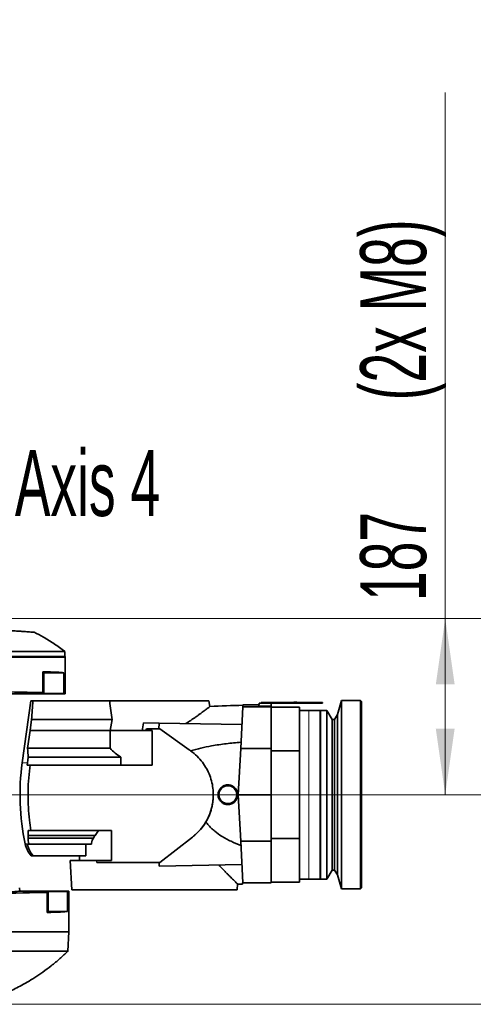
# Model space of a CAD drawing. Header units: millimetres. Extents: x 0 to 12115, y 0 to 8400.
# Tile 76 of 124: x 8665 to 9147, y 1209 to 2255. Entities that reach past the tile are written whole.
import ezdxf

# ---------------------------------------------------------------- set-up
doc = ezdxf.new("R2010")
doc.units = ezdxf.units.MM
doc.header["$LTSCALE"] = 20
doc.linetypes.add('CENTERX2', pattern=[20.32, 12.7, -2.54, 2.54, -2.54])
doc.layers.add('SVART_TEXT', color=7, linetype='Continuous')
doc.styles.add('SLDTEXTSTYLE0', font='TXT', dxfattribs={"width": 0.605})
doc.dimstyles.new('SLDDIMSTYLE0', dxfattribs={"dimtxt": 70, "dimasz": 70, "dimexe": 0, "dimexo": 0.0625, "dimgap": 17.5, "dimtad": 1, "dimdec": 1, "dimrnd": 1e-09, "dimzin": 12, "dimdsep": 46, "dimtxsty": 'SLDTEXTSTYLE0', "dimsah": 1, "dimcen": 0.09, "dimadec": 0, "dimazin": 3, "dimtfac": 1, "dimtofl": 0, "dimtmove": 0, "dimatfit": 3, "dimfxl": 1, "dimfrac": 2, "dimtolj": 1, "dimtzin": 12, "dimarcsym": 0})

# ---------------------------------------------------------------- blocks, each defined once
blk = doc.blocks.new('_D_78')
at = {"color": 7, "linetype": 'Continuous', "lineweight": 0}
for p, q in [((9298.1, 1431.9), (9298.1, 2254.6)), ((6999.6, 1431.9), (9328.1, 1431.9)), ((9298.1, 1431.9), (9298.1, 1209.4)), ((8474.1, 1209.4), (9328.1, 1209.4))]:
    blk.add_line(p, q, dxfattribs=at)
at = {"color": 7, "linetype": 'Continuous', "lineweight": 18}
for points in [[(9298.1, 1431.9), (9288.1, 1361.9), (9308.1, 1361.9)], [(9298.1, 1209.4), (9308.1, 1279.4), (9288.1, 1279.4)]]:
    blk.add_solid(points, dxfattribs=at)
at = {"color": 7, "linetype": 'Continuous', "lineweight": 18, "char_height": 70, "attachment_point": 1, "rotation": 90, "style": 'SLDTEXTSTYLE0'}
for s, insert in [('(2x M8)', (9207.8, 1927.8)), ('222,5', (9207.8, 1634.6))]:
    blk.add_mtext(s, dxfattribs=dict(at, insert=insert))
blk = doc.blocks.new('_D_79')
at = {"color": 7, "linetype": 'Continuous', "lineweight": 0}
for p, q in [((9116.9, 1618.9), (9116.9, 2177.4)), ((8490.1, 1618.9), (9146.9, 1618.9)), ((9116.9, 1431.9), (9116.9, 1618.9)), ((6999.6, 1431.9), (9146.9, 1431.9))]:
    blk.add_line(p, q, dxfattribs=at)
at = {"color": 7, "linetype": 'Continuous', "lineweight": 18}
for points in [[(9116.9, 1618.9), (9106.9, 1548.9), (9126.9, 1548.9)], [(9116.9, 1431.9), (9126.9, 1501.9), (9106.9, 1501.9)]]:
    blk.add_solid(points, dxfattribs=at)
at = {"color": 7, "linetype": 'Continuous', "lineweight": 18, "char_height": 70, "attachment_point": 1, "rotation": 90, "style": 'SLDTEXTSTYLE0'}
for s, insert in [('(2x M8)', (9026.6, 1850.6)), ('187', (9026.6, 1637.6))]:
    blk.add_mtext(s, dxfattribs=dict(at, insert=insert))
blk = doc.blocks.new('_D_80')
at = {"color": 7, "linetype": 'Continuous', "lineweight": 0}
for p, q in [((8490.1, 1618.9), (9468.1, 1618.9)), ((9438.1, 1618.9), (9438.1, 1209.4)), ((8474.1, 1209.4), (9468.1, 1209.4))]:
    blk.add_line(p, q, dxfattribs=at)
at = {"color": 7, "linetype": 'Continuous', "lineweight": 18}
for points in [[(9438.1, 1618.9), (9428.1, 1548.9), (9448.1, 1548.9)], [(9438.1, 1209.4), (9448.1, 1279.4), (9428.1, 1279.4)]]:
    blk.add_solid(points, dxfattribs=at)
at = {"color": 7, "linetype": 'Continuous', "lineweight": 18, "insert": (9347.8, 1293.8), "char_height": 70, "attachment_point": 1, "rotation": 90, "style": 'SLDTEXTSTYLE0'}
blk.add_mtext('409,5', dxfattribs=at)
blk = doc.blocks.new('SW_SYMBOL_MOD_CL')
at = {"layer": 'SVART_TEXT', "color": 0, "char_height": 15515, "attachment_point": 5, "style": 'SLDTEXTSTYLE0'}
for s, insert in [('C', (8000, 12000)), ('L', (12000, 6000))]:
    blk.add_mtext(s, dxfattribs=dict(at, insert=insert))
blk = doc.blocks.new('SW_NOTE_0_14')
at = {"layer": 'SVART_TEXT', "color": 0, "xscale": 0.0045117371, "yscale": 0.0045117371, "zscale": 0.0045117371}
blk.add_blockref('SW_SYMBOL_MOD_CL', (11.6, -46.8), dxfattribs=at)
at = {"layer": 'SVART_TEXT', "color": 0, "insert": (128.7, 33.3), "char_height": 70, "attachment_point": 1, "style": 'SLDTEXTSTYLE0'}
blk.add_mtext('Axis 4', dxfattribs=at)

msp = doc.modelspace()

# ---------------------------------------------------------------- linework, layer by layer
at = {"color": 8, "linetype": 'Continuous', "lineweight": 18}
for p, q in [((8713.026624, 1578.90888), (8568.061545, 1578.90888)), ((8972.061545, 1431.90888), (8972.061545, 1521.40888)), ((8972.061545, 1342.40888), (8972.061545, 1431.90888)), ((8863.339931, 1404.140646), (8863.339931, 1404.228288)), ((8848.501632, 1386.875181), (8848.501632, 1386.961089))]:
    msp.add_line(p, q, dxfattribs=at)
at = {"color": 7, "linetype": 'Continuous', "lineweight": 35}
for p, q in [((8713.026624, 1578.90888), (8712.846135, 1584.077432)), ((8713.061545, 1577.90888), (8713.026624, 1578.90888)), ((8713.061545, 1577.90888), (8568.061545, 1577.90888)), ((8713.061545, 1538.90888), (8713.061545, 1577.90888)), ((8689.682544, 1562.437882), (8689.682544, 1540.286983)), ((8689.682544, 1562.437882), (8690.711545, 1561.40888)), ((8690.711545, 1561.40888), (8690.711545, 1539.257981)), ((8690.711545, 1561.40888), (8711.675611, 1561.40888)), ((8711.675611, 1539.257981), (8711.675611, 1561.40888)), ((8640.561545, 1538.90888), (8713.061545, 1538.90888)), ((8690.711545, 1539.257981), (8689.682544, 1540.286983)), ((8711.675611, 1539.257981), (8690.711545, 1539.257981)), ((8676.605878, 1531.40888), (8667.584272, 1465.908694)), ((8678.906566, 1531.40888), (8676.605878, 1531.40888)), ((8760.512312, 1531.40888), (8678.906566, 1531.40888)), ((8865.973382, 1531.40888), (8760.512312, 1531.40888)), ((8867.00647, 1525.549945), (8865.973382, 1531.40888)), ((8902.066488, 1527.40888), (8901.954036, 1525.263164)), ((8919.02571, 1527.40888), (8902.066488, 1527.40888)), ((8919.104322, 1528.90888), (8918.937408, 1525.72398)), ((8919.104322, 1528.90888), (8932.061545, 1528.90888)), ((8921.561545, 1528.90888), (8921.561545, 1529.90888)), ((8921.561545, 1529.90888), (8924.061545, 1529.90888)), ((8924.061545, 1529.90888), (8924.061545, 1528.90888)), ((8924.061545, 1529.90888), (8930.879876, 1529.90888)), ((8930.879876, 1528.90888), (8930.879876, 1529.90888)), ((8930.879876, 1529.90888), (8953.761545, 1529.90888)), ((8932.061545, 1525.72398), (8932.061545, 1528.90888)), ((8932.061545, 1528.90888), (8953.761545, 1528.90888)), ((8953.761545, 1528.90888), (8953.761545, 1529.90888)), ((8953.761545, 1529.90888), (8984.561545, 1529.90888)), ((8953.761545, 1528.90888), (8984.561545, 1528.90888)), ((8956.261545, 1530.00888), (8956.261545, 1529.90888)), ((8956.261545, 1530.00888), (8957.511545, 1530.00888)), ((8957.511545, 1530.00888), (8957.511545, 1529.90888)), ((8957.511545, 1530.00888), (8958.011545, 1530.00888)), ((8958.011545, 1530.00888), (8958.011545, 1529.90888)), ((8958.011545, 1530.00888), (8959.261545, 1530.00888)), ((8959.261545, 1530.00888), (8959.261545, 1529.90888)), ((8984.561545, 1528.90888), (8984.561545, 1529.90888)), ((8986.561545, 1529.90888), (8984.561545, 1529.90888)), ((8984.561545, 1528.90888), (8986.561545, 1528.90888)), ((8986.561545, 1528.90888), (8986.561545, 1529.90888)), ((9006.561545, 1531.90888), (9002.603847, 1517.138548)), ((9027.061545, 1531.90888), (9006.561545, 1531.90888)), ((9006.561545, 1531.90888), (9006.561545, 1431.90888)), ((9028.061545, 1530.90888), (9027.061545, 1531.90888)), ((9027.061545, 1431.90888), (9027.061545, 1531.90888)), ((9028.061545, 1530.90888), (9028.061545, 1431.90888)), ((8901.954036, 1525.263164), (8899.637124, 1481.053845)), ((8932.061545, 1525.263164), (8901.954036, 1525.263164)), ((8932.061545, 1525.72398), (8918.937408, 1525.72398)), ((8932.061545, 1525.72398), (8932.061545, 1525.263164)), ((8932.061545, 1525.263164), (8932.061545, 1481.053845)), ((8962.061545, 1524.90888), (8932.061545, 1524.90888)), ((8962.061545, 1524.90888), (8962.061545, 1478.459927)), ((8972.061545, 1521.40888), (8962.061545, 1521.40888)), ((8984.061545, 1521.40888), (8972.061545, 1521.40888)), ((8984.061545, 1521.40888), (8984.061545, 1431.585202)), ((8986.580306, 1521.40888), (8984.561545, 1521.40888)), ((8984.561545, 1521.40888), (8984.561545, 1431.90888)), ((8991.161545, 1521.40888), (8989.542105, 1521.40888)), ((8996.749781, 1511.90888), (8991.161545, 1521.40888)), ((8991.161545, 1521.40888), (8991.161545, 1431.90888)), ((9002.603847, 1517.138548), (8999.461545, 1511.90888)), ((9002.603847, 1517.138548), (9002.603847, 1431.90888)), ((8676.012773, 1499.90888), (8677.536482, 1511.575784)), ((8677.536482, 1511.575784), (8763.157125, 1511.575784)), ((8760.926627, 1499.90888), (8763.157125, 1511.575784)), ((8796.38919, 1508.199897), (8813.061545, 1507.90888)), ((8812.632255, 1501.90942), (8813.061545, 1507.90888)), ((8900.964125, 1506.374535), (8813.061545, 1507.90888)), ((8984.561545, 1511.90888), (8984.061545, 1511.90888)), ((8999.461545, 1511.90888), (8996.749781, 1511.90888)), ((8996.749781, 1511.90888), (8996.749781, 1431.90888)), ((8999.461545, 1511.90888), (8999.461545, 1431.90888)), ((8673.388421, 1481.145696), (8676.012773, 1499.90888)), ((8676.012773, 1499.90888), (8760.926627, 1499.90888)), ((8760.926627, 1481.145696), (8760.926627, 1499.90888)), ((8795.106423, 1499.90888), (8760.926627, 1499.90888)), ((8795.106423, 1499.90888), (8798.780134, 1499.90888)), ((8799.473195, 1501.916302), (8798.780134, 1499.90888)), ((8805.561545, 1499.90888), (8798.780134, 1499.90888)), ((8799.473195, 1501.916302), (8812.632255, 1501.90942)), ((8805.561545, 1499.90888), (8805.561545, 1463.408898)), ((8813.701245, 1501.911953), (8812.632255, 1501.90942)), ((8845.077904, 1479.44872), (8813.701245, 1501.911953)), ((8673.388421, 1481.145696), (8760.926627, 1481.145696)), ((8846.740412, 1478.260136), (8846.345921, 1478.542586)), ((8899.637124, 1481.053845), (8897.061545, 1431.90888)), ((8932.061545, 1481.053845), (8899.637124, 1481.053845)), ((8932.061545, 1481.053845), (8932.061545, 1431.90888)), ((8932.061545, 1478.459927), (8962.061545, 1478.459927)), ((8962.061545, 1478.459927), (8962.061545, 1385.357833)), ((8672.874421, 1463.408898), (8673.21244, 1465.908876)), ((8672.874421, 1463.408898), (8675.92337, 1463.408898)), ((8674.026086, 1471.681573), (8772.400636, 1471.681573)), ((8675.547628, 1460.408898), (8675.92337, 1463.408898)), ((8805.561545, 1463.408898), (8675.92337, 1463.408898)), ((8772.400636, 1471.681573), (8772.400636, 1463.408898)), ((8897.061545, 1431.90888), (8932.061545, 1431.90888)), ((8897.061545, 1431.90888), (8899.637124, 1382.763915)), ((8932.061545, 1431.90888), (8932.061545, 1382.763915)), ((8984.061545, 1431.585202), (8984.061545, 1342.40888)), ((8984.561545, 1431.90888), (8984.561545, 1342.40888)), ((8991.161545, 1431.90888), (8991.161545, 1342.40888)), ((8996.749781, 1431.90888), (8996.749781, 1351.90888)), ((8999.461545, 1431.90888), (8999.461545, 1351.90888)), ((9002.603847, 1431.90888), (9002.603847, 1346.679212)), ((9006.561545, 1431.90888), (9006.561545, 1331.90888)), ((9027.061545, 1331.90888), (9027.061545, 1431.90888)), ((9028.061545, 1431.90888), (9028.061545, 1332.90888)), ((8862.772258, 1403.147777), (8863.339931, 1404.140646)), ((8673.859351, 1393.90888), (8673.859351, 1388.575547)), ((8673.859351, 1393.90888), (8676.868983, 1393.90888)), ((8762.287707, 1393.90888), (8676.868983, 1393.90888)), ((8748.569949, 1393.90888), (8745.029587, 1388.575547)), ((8762.287707, 1361.90888), (8762.287707, 1393.90888)), ((8673.859351, 1388.575547), (8673.859344, 1385.918461)), ((8743.174166, 1385.918461), (8673.859344, 1385.918461)), ((8745.029587, 1388.575547), (8673.859351, 1388.575547)), ((8674.252237, 1381.586), (8674.579935, 1379.757471)), ((8674.652884, 1379.408898), (8674.579935, 1379.757471)), ((8813.747198, 1360.003593), (8848.501632, 1386.961089)), ((8813.747198, 1359.911225), (8848.501632, 1386.875181)), ((8932.061545, 1382.763915), (8899.637124, 1382.763915)), ((8899.637124, 1382.763915), (8901.961673, 1338.40888)), ((8962.061545, 1385.357833), (8932.061545, 1385.357833)), ((8932.061545, 1382.763915), (8932.061545, 1338.40888)), ((8962.061545, 1385.357833), (8962.061545, 1338.90888)), ((8673.578563, 1379.408898), (8672.876183, 1379.408898)), ((8674.502214, 1374.408898), (8672.876183, 1379.408898)), ((8674.216387, 1379.408898), (8673.578563, 1379.408898)), ((8674.216387, 1379.408898), (8674.652884, 1379.408898)), ((8674.502214, 1374.408898), (8676.743504, 1370.182298)), ((8741.204502, 1379.408898), (8674.652884, 1379.408898)), ((8679.180376, 1366.90888), (8676.743504, 1370.182298)), ((8735.068395, 1379.408898), (8735.068395, 1366.90888)), ((8677.088145, 1366.90888), (8679.180376, 1366.90888)), ((8735.068395, 1366.90888), (8679.180376, 1366.90888)), ((8718.646535, 1361.90888), (8720.271176, 1330.90888)), ((8718.646535, 1361.90888), (8746.660908, 1361.90888)), ((8728.561545, 1366.90888), (8728.561545, 1361.90888)), ((8746.811735, 1359.933885), (8746.660908, 1361.90888)), ((8746.660908, 1361.90888), (8762.287707, 1361.90888)), ((8746.811735, 1359.933885), (8813.747198, 1360.003593)), ((8813.061545, 1359.915465), (8813.061545, 1359.910065)), ((8813.061545, 1359.910065), (8813.747198, 1359.911225)), ((8813.061545, 1359.910065), (8813.061545, 1355.90888)), ((8813.747198, 1359.911225), (8813.747198, 1360.003593)), ((8900.940023, 1357.903122), (8813.061545, 1355.90888)), ((8984.061545, 1351.90888), (8984.561545, 1351.90888)), ((8991.161545, 1342.40888), (8996.749781, 1351.90888)), ((8996.749781, 1351.90888), (8999.461545, 1351.90888)), ((8999.461545, 1351.90888), (9002.603847, 1346.679212)), ((8901.561545, 1338.40888), (8901.961673, 1338.40888)), ((8901.561545, 1337.025693), (8901.561545, 1338.40888)), ((8901.961673, 1338.40888), (8932.061545, 1338.40888)), ((8932.061545, 1338.90888), (8962.061545, 1338.90888)), ((8962.061545, 1342.40888), (8972.061545, 1342.40888)), ((8972.061545, 1342.40888), (8984.061545, 1342.40888)), ((8984.561545, 1342.40888), (8991.161545, 1342.40888)), ((9002.603847, 1346.679212), (9006.561545, 1331.90888)), ((8665.134608, 1329.65888), (8664.561545, 1332.90888)), ((8717.061545, 1329.65888), (8665.134608, 1329.65888)), ((8695.061545, 1329.309779), (8693.970225, 1328.218458)), ((8693.970225, 1306.81756), (8693.970225, 1328.218458)), ((8715.798668, 1329.309779), (8695.061545, 1329.309779)), ((8695.061545, 1307.90888), (8695.061545, 1329.309779)), ((8715.798668, 1329.309779), (8715.798668, 1307.90888)), ((8717.061545, 1286.40888), (8717.061545, 1329.65888)), ((8720.271176, 1330.90888), (8895.851914, 1330.90888)), ((8895.851914, 1330.90888), (8896.18046, 1337.177912)), ((9006.561545, 1331.90888), (9027.061545, 1331.90888)), ((9027.061545, 1331.90888), (9028.061545, 1332.90888)), ((8695.061545, 1307.90888), (8693.970225, 1306.81756)), ((8715.798668, 1307.90888), (8695.061545, 1307.90888)), ((8717.061545, 1286.40888), (8558.061545, 1286.40888)), ((8716.236444, 1265.781073), (8716.956783, 1286.40888))]:
    msp.add_line(p, q, dxfattribs=at)
at = {"color": 7, "linetype": 'CENTERX2', "lineweight": 18}
msp.add_line((7955.231322, 1431.90888), (9133.467979, 1431.90888), dxfattribs=at)
at = {"color": 7, "linetype": 'Continuous', "lineweight": 35, "flags": 128}
for points in [[(8846.345921, 1478.542586), (8845.909164, 1478.854703), (8845.493536, 1479.151713), (8845.077904, 1479.44872)], [(8674.026086, 1471.681573), (8673.564797, 1468.408898), (8673.21244, 1465.908876)]]:
    msp.add_lwpolyline(points, dxfattribs=at)
at = {"color": 7, "linetype": 'Continuous', "lineweight": 35}
msp.add_circle((8886.061545, 1431.90888), 9.5, dxfattribs=at)
for centre, radius, start, end in [((8916.061545, 626.90888), 900, 90.892996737, 93.127127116), ((8915.261506, 1431.908876), 250, 172.183210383, 192.047161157), ((8699.296797, 1385.826233), 29.173454, 192.08609612, 220.424392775), ((8916.061545, 2236.90888), 900, 268.730678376, 269.076861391)]:
    msp.add_arc(centre, radius, start, end, dxfattribs=at)
for centre, major_axis, ratio, start_param, end_param in [((8568.061545, 1561.059779), (145, 0), 0.0174550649, 0.1383721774, 0.5757843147), ((8568.061545, 1538.90888), (145, 0), 0.0174550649, 0.5757843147, 1.5707963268), ((8568.061545, 1538.90888), (145, 0), 0.0174550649, 0, 0.1383721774), ((8915.261545, 1430.144132), (0, 567.356236), 0.4233886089, 1.3913495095, 1.4267706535), ((8808.061545, 1558.375226), (0, 119.392447), 0.4088243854, 1.7986252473, 1.9735790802), ((8781.471443, 1564.576166), (32.329199, 244.921703), 0.0919466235, 4.4573446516, 4.492279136), ((8915.261545, 1491.243285), (242.104334, 0), 0.954556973, 3.1852997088, 3.2263392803), ((8808.061545, 1521.368221), (63.466136, 0), 0.9464123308, 3.8753279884, 4.115721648), ((8808.061545, 1337.384853), (0, 84.000339), 0.9464247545, 0.9154793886, 0.9547917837), ((8808.066421, 1360.232813), (89.32717, 0.093028), 0.003616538, 3.9567734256, 4.7683338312), ((8558.061545, 1329.653128), (107.07357, 0), 0.0174551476, 3.7517074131, 6.2862631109), ((8558.061545, 1329.65888), (159, 0), 0.0174550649, 4.7123889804, 5.7374995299), ((8558.061545, 1329.65888), (159, 0), 0.0174550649, 6.157065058, 6.2831853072), ((8558.061545, 1308.257981), (159, 0), 0.0174550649, 5.7374995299, 6.157065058)]:
    msp.add_ellipse(centre, major_axis=major_axis, ratio=ratio, start_param=start_param, end_param=end_param, dxfattribs=at)
for points, knots in [([(8486.558214, 1617.90888), (8496.321079, 1617.226194), (8515.855156, 1615.860238), (8539.579231, 1614.201289), (8556.1503, 1613.042527), (8565.513962, 1612.387756), (8573.211051, 1611.849523), (8580.714295, 1611.324845), (8587.764047, 1610.831879), (8595.068178, 1610.321124), (8602.588107, 1609.79528), (8610.454062, 1609.245238), (8618.216512, 1608.702435), (8625.715814, 1608.178033), (8632.901612, 1607.675553), (8639.709468, 1607.199501), (8646.196414, 1606.74589), (8652.220437, 1606.324649), (8657.744404, 1605.938376), (8662.724338, 1605.590145), (8667.194427, 1605.277566), (8671.038196, 1605.008783), (8674.233154, 1604.78537), (8676.765739, 1604.608274), (8678.682505, 1604.474241), (8679.877905, 1604.39065), (8680.411555, 1604.353334), (8680.276945, 1604.362747), (8680.261429, 1604.363832)], [0, 0, 0, 0, 0.1206121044, 0.2413273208, 0.290677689, 0.3231644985, 0.3556606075, 0.3844862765, 0.413483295, 0.4403168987, 0.4724265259, 0.5047635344, 0.5373605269, 0.5704925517, 0.6025717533, 0.6349324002, 0.6675228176, 0.7006478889, 0.7327504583, 0.7650809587, 0.7977658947, 0.8309371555, 0.8627613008, 0.8948117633, 0.927102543, 0.959952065, 0.9953839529, 1, 1, 1, 1]), ([(8712.770195, 1584.116715), (8709.078298, 1586.827723), (8701.748846, 1592.209832), (8690.842498, 1598.919223), (8683.534568, 1602.6527), (8680.245282, 1604.333132)], [0, 0, 0, 0, 0.3581997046, 0.7111268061, 1, 1, 1, 1]), ([(8712.739517, 1584.07371), (8712.728445, 1584.073571), (8712.702604, 1584.073246), (8711.466281, 1584.073625), (8709.239797, 1584.073877), (8705.94056, 1584.071302), (8701.660451, 1584.073247), (8696.462457, 1584.069827), (8690.383476, 1584.070683), (8683.356403, 1584.06964), (8675.510609, 1584.067633), (8666.960476, 1584.069125), (8657.742629, 1584.06613), (8647.772279, 1584.067639), (8637.247234, 1584.066168), (8626.308392, 1584.066105), (8614.990633, 1584.066621), (8603.200875, 1584.06578), (8591.348753, 1584.067213), (8579.597676, 1584.066635), (8571.915042, 1584.067165), (8568.061545, 1584.067431)], [0, 0, 0, 0, 0.0395473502, 0.092290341, 0.1453995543, 0.1996637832, 0.2543271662, 0.3070691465, 0.3601773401, 0.414440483, 0.4691026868, 0.5218443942, 0.5749522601, 0.629215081, 0.6838769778, 0.7366196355, 0.7897285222, 0.8439924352, 0.8986554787, 0.94916706, 1, 1, 1, 1]), ([(8866.966515, 1525.542893), (8866.97656, 1525.550618), (8867.017833, 1525.582363), (8866.743463, 1525.371304), (8866.151839, 1524.917136), (8865.24899, 1524.226491), (8864.099168, 1523.35118), (8862.671101, 1522.270959), (8860.949027, 1520.978965), (8858.938244, 1519.48576), (8856.63277, 1517.795879), (8854.074962, 1515.94965), (8850.790768, 1513.626951), (8846.677997, 1510.785008), (8843.213227, 1508.540532), (8841.472613, 1507.412963)], [0, 0, 0, 0, 0.0242702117, 0.0997326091, 0.1758120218, 0.2453636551, 0.3153589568, 0.3866693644, 0.4583976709, 0.5337661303, 0.6095506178, 0.6865327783, 0.7638851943, 0.8813818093, 1, 1, 1, 1]), ([(8986.580306, 1521.408572), (8986.580234, 1521.40857), (8986.580056, 1521.408568), (8986.771084, 1521.405506), (8987.106073, 1521.401195), (8987.555321, 1521.397409), (8988.061384, 1521.395939), (8988.568771, 1521.39741), (8989.020782, 1521.401231), (8989.356598, 1521.405572), (8989.545048, 1521.408602), (8989.542931, 1521.408572), (8989.542105, 1521.40856)], [0, 0, 0, 0, 0.0712251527, 0.1778687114, 0.2847333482, 0.3920583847, 0.4998703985, 0.6079906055, 0.716120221, 0.8239547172, 0.9313027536, 1, 1, 1, 1]), ([(8846.345921, 1478.542586), (8850.044036, 1479.53949), (8857.451182, 1481.536238), (8870.122891, 1484.042803), (8884.296766, 1486.223294), (8894.749082, 1487.16823), (8899.98236, 1487.641341)], [0, 0, 0, 0, 0.2110637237, 0.4227503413, 0.7109820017, 1, 1, 1, 1]), ([(8863.339931, 1404.140646), (8864.567307, 1406.559787), (8866.422689, 1410.216721), (8868.207943, 1415.522714), (8869.280898, 1419.625324), (8870.033885, 1423.803394), (8870.48382, 1428.041962), (8870.615715, 1432.370211), (8870.357426, 1437.943527), (8869.296782, 1444.724113), (8866.944984, 1452.421532), (8863.534549, 1459.72343), (8859.038609, 1466.583172), (8853.509065, 1472.952999), (8849.012181, 1476.478897), (8846.740412, 1478.260136)], [0, 0, 0, 0, 0.0984645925, 0.1488455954, 0.1995892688, 0.2487239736, 0.2982311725, 0.3489445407, 0.4000873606, 0.4933542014, 0.5891873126, 0.6855842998, 0.7841585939, 0.8909596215, 1, 1, 1, 1]), ([(8675.547628, 1460.408898), (8675.055225, 1455.671395), (8674.07042, 1446.196389), (8673.929715, 1436.67138), (8673.859363, 1431.908876)], [0, 0, 0, 0, 0.5000000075, 1, 1, 1, 1]), ([(8878.668657, 1439.282643), (8877.921286, 1438.369908), (8876.426513, 1436.544403), (8875.493926, 1433.061344), (8875.692388, 1429.510245), (8877.072369, 1426.215134), (8879.459352, 1423.563088), (8882.592392, 1421.848871), (8886.110814, 1421.268931), (8889.616528, 1421.880828), (8892.726903, 1423.614226), (8895.097444, 1426.28616), (8896.44947, 1429.597834), (8896.627231, 1433.159776), (8895.625865, 1436.566885), (8893.561372, 1439.455832), (8890.649571, 1441.510901), (8887.205535, 1442.491427), (8883.648219, 1442.263158), (8880.700352, 1441.069154), (8879.245986, 1439.7903), (8878.668657, 1439.282643)], [0, 0, 0, 0, 0.0536575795, 0.1073173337, 0.1609062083, 0.2144393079, 0.2680640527, 0.3217362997, 0.3752632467, 0.428665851, 0.4822333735, 0.5361006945, 0.5899724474, 0.6434734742, 0.6966789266, 0.7500381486, 0.803802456, 0.857723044, 0.9114059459, 0.9648314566, 1, 1, 1, 1]), ([(8863.339931, 1404.228288), (8864.074387, 1405.623402), (8865.548402, 1408.423325), (8867.320676, 1412.875463), (8868.759545, 1417.501239), (8869.793374, 1422.228293), (8870.376005, 1426.987796), (8870.621341, 1430.242531), (8870.554449, 1431.917864), (8870.550856, 1432.007858)], [0, 0, 0, 0, 0.16297175, 0.3270761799, 0.4947271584, 0.6636268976, 0.8265976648, 0.9906853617, 1, 1, 1, 1]), ([(8673.859363, 1431.908876), (8673.934608, 1427.406949), (8674.085335, 1418.388928), (8675.158339, 1405.703203), (8676.337792, 1397.571267), (8676.868983, 1393.90888)], [0, 0, 0, 0, 0.3539654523, 0.7090448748, 1, 1, 1, 1]), ([(8848.501632, 1386.961089), (8849.988447, 1388.185292), (8852.962065, 1390.633691), (8856.887355, 1394.830126), (8860.422348, 1399.33365), (8862.364181, 1402.591335), (8863.339931, 1404.228288)], [0, 0, 0, 0, 0.25194053, 0.5038794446, 0.7507045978, 1, 1, 1, 1]), ([(8848.501632, 1386.875181), (8849.987688, 1388.098921), (8852.959795, 1390.546399), (8856.758106, 1394.606589), (8860.07479, 1398.794943), (8861.870553, 1401.692719), (8862.772258, 1403.147777)], [0, 0, 0, 0, 0.26510594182, 0.53021127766, 0.76410527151, 1, 1, 1, 1]), ([(8899.888661, 1377.964296), (8896.375327, 1379.392459), (8891.09084, 1381.540592), (8884.320623, 1385.006696), (8878.467378, 1388.401512), (8873.235776, 1392.050696), (8868.752294, 1395.974115), (8865.521562, 1399.291727), (8863.709566, 1401.833152), (8862.772258, 1403.147777)], [0, 0, 0, 0, 0.2493034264, 0.3749830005, 0.5006411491, 0.695246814, 0.7944982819, 0.8936982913, 1, 1, 1, 1]), ([(8674.252237, 1381.586), (8674.137651, 1382.396972), (8673.911526, 1383.997349), (8673.876581, 1385.283869), (8673.859344, 1385.918461)], [0, 0, 0, 0, 0.5067376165, 1, 1, 1, 1]), ([(8743.174166, 1385.918461), (8742.733603, 1385.168978), (8741.831431, 1383.634209), (8741.306796, 1381.191169), (8741.223679, 1379.743025), (8741.204502, 1379.408898)], [0, 0, 0, 0, 0.42336497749, 0.8669542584, 1, 1, 1, 1]), ([(8896.125671, 1337.180783), (8896.135803, 1337.170646), (8896.16648, 1337.13995), (8895.780679, 1337.525981), (8895.051662, 1338.255994), (8894.022704, 1339.287448), (8892.687698, 1340.627745), (8891.038833, 1342.286453), (8889.094576, 1344.247364), (8886.862983, 1346.505064), (8884.374532, 1349.033067), (8880.9459, 1352.529454), (8878.106294, 1355.458827), (8876.279382, 1357.343493)], [0, 0, 0, 0, 0.0468955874, 0.1419949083, 0.2250261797, 0.3086079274, 0.3938290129, 0.4795725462, 0.5677506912, 0.6564094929, 0.7464302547, 0.8368612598, 1, 1, 1, 1]), ([(8558.061545, 1265.784165), (8562.379905, 1265.863486), (8571.048723, 1266.022718), (8584.070588, 1265.779463), (8597.067209, 1265.765126), (8609.786004, 1265.81138), (8622.079834, 1265.766241), (8633.887998, 1265.780578), (8645.290351, 1265.793383), (8656.079072, 1265.792081), (8666.16682, 1265.7831), (8675.480071, 1265.785341), (8684.057094, 1265.792624), (8691.706721, 1265.787861), (8698.377222, 1265.781521), (8704.034375, 1265.786636), (8708.712877, 1265.784289), (8711.999273, 1265.78326), (8714.181852, 1265.784951), (8715.521398, 1265.785105), (8716.215242, 1265.784258), (8716.160862, 1265.784324), (8716.142697, 1265.784346)], [0, 0, 0, 0, 0.0521432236, 0.1046740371, 0.1583109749, 0.2123336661, 0.264832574, 0.3176923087, 0.371110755, 0.4252947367, 0.478229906, 0.5315352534, 0.585413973, 0.6400784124, 0.6930091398, 0.7463099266, 0.8001840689, 0.8548435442, 0.8945627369, 0.9344375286, 0.9780990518, 1, 1, 1, 1]), ([(8652.662603, 1222.394284), (8654.626276, 1223.31489), (8658.908487, 1225.32247), (8665.65436, 1228.815138), (8673.155687, 1233.017375), (8681.209705, 1237.963996), (8689.749327, 1243.721312), (8698.67872, 1250.383535), (8707.639321, 1257.724134), (8713.361378, 1263.120366), (8716.162932, 1265.762394)], [0, 0, 0, 0, 0.0842083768, 0.1836344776, 0.2948928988, 0.4180158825, 0.5505462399, 0.6946665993, 0.8505068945, 1, 1, 1, 1])]:
    msp.add_open_spline(points, degree=3, knots=knots, dxfattribs=at)
at = {"color": 8, "linetype": 'Continuous', "lineweight": 18}
for points, knots in [([(8673.21244, 1465.908876), (8672.086267, 1465.908876), (8669.833921, 1465.908876), (8667.955973, 1465.908876), (8667.711852, 1465.908876), (8667.590389, 1465.908876)], [0, 0, 0, 0, 0.33441928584, 0.66883857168, 1, 1, 1, 1]), ([(8670.909112, 1379.757471), (8670.886895, 1379.757471), (8670.82345, 1379.757471), (8671.950376, 1379.757471), (8673.703415, 1379.757471), (8674.579935, 1379.757471)], [0, 0, 0, 0, 0.2122508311, 0.6061254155, 1, 1, 1, 1])]:
    msp.add_open_spline(points, degree=3, knots=knots, dxfattribs=at)

# ---------------------------------------------------------------- block references
at = {"layer": 'SVART_TEXT'}
msp.add_blockref('SW_NOTE_0_14', (8531.111111, 1764.444444), dxfattribs=at)

# ---------------------------------------------------------------- dimensions: what is measured, and where the dimension line sits
at = {"color": 7, "linetype": 'Continuous', "lineweight": 18}
for base, p2, picture, middle in [((9298.061545, 1209.40888), (8470.061545, 1209.40888), '_D_78', (9298.061545, 1944.619756)), ((9116.868105, 1618.90888), (8486.061545, 1618.90888), '_D_79', (9116.868105, 1907.533935))]:
    dim = msp.add_linear_dim(base=base, p1=(6995.561545, 1431.90888), p2=p2, angle=90, text='<>  (2x M8)', dimstyle='SLDDIMSTYLE0', dxfattribs=at)
    dim.commit()
    dim.dimension.update_dxf_attribs({"geometry": picture, "text_midpoint": middle, "dimtype": 160})
dim = msp.add_linear_dim(base=(9438.061545, 1209.40888), p1=(8486.061545, 1618.90888), p2=(8470.061545, 1209.40888), angle=90, dimstyle='SLDDIMSTYLE0', dxfattribs=at)
dim.commit()
dim.dimension.update_dxf_attribs({"geometry": '_D_80', "text_midpoint": (9438.061545, 1414.15888), "dimtype": 160})

doc.saveas('drawing.dxf')
